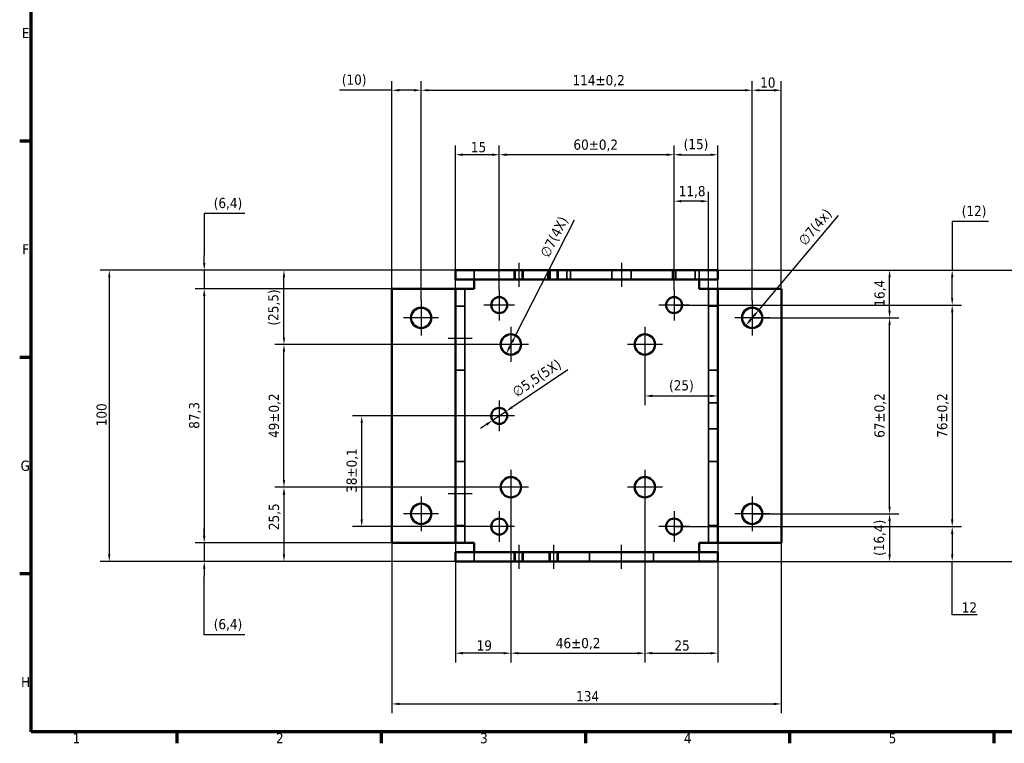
# Model space of a CAD drawing. Header units: millimetres. Extents: x 0 to 841, y 0 to 594.
# Tile 1 of 4: x 16 to 354, y 16 to 264. Entities that reach past the tile are written whole.
import ezdxf

# ---------------------------------------------------------------- set-up
doc = ezdxf.new("R2010")
doc.units = ezdxf.units.MM
for name, color, linetype, lineweight in [('Borda (ISO)', 7, 'Continuous', 70), ('Dimensão (ISO)', 7, 'Continuous', 25), ('Linha de centro (ISO)', 7, 'Continuous', 25), ('Marca de centro (ISO)', 7, 'Continuous', 25), ('Oculto (ISO)', 7, 'Continuous', 35), ('Visível (ISO)', 7, 'Continuous', 50)]:
    doc.layers.add(name, color=color, linetype=linetype, lineweight=lineweight)
doc.styles.add('Texto da nota (ISO)', font='tahoma.ttf')
doc.dimstyles.new('Padrão (ISO)', dxfattribs={"dimtxt": 3.5, "dimasz": 2.5, "dimexe": 3.175, "dimexo": 0, "dimgap": 0.762, "dimtad": 1, "dimrnd": 1e-08, "dimzin": 0, "dimtxsty": 'Texto da nota (ISO)', "dimcen": 0.09, "dimdle": 10, "dimclrd": 256, "dimclre": 256, "dimclrt": 256, "dimazin": 0, "dimtfac": 1.001486, "dimtmove": 0, "dimatfit": 3, "dimfxl": 1, "dimtolj": 1, "dimtzin": 0, "dimlwd": -1, "dimlwe": -1, "dimarcsym": 0})

# ---------------------------------------------------------------- blocks, each defined once
blk = doc.blocks.new('Bordas Borda padrão')
at = {"layer": 'Borda (ISO)'}
for p, q in [((20, 222.75), (16.1, 222.75)), ((20, 148.5), (16.1, 148.5)), ((20, 74.25), (16.1, 74.25)), ((70.08, 20), (70.08, 16.1)), ((140.17, 20), (140.17, 16.1)), ((210.25, 20), (210.25, 16.1)), ((280.33, 20), (280.33, 16.1)), ((350.42, 20), (350.42, 16.1))]:
    blk.add_line(p, q, dxfattribs=at)
at = {"layer": 'Borda (ISO)', "flags": 128}
blk.add_lwpolyline([(20, 20), (20, 574), (821, 574), (821, 20), (20, 20)], dxfattribs=at)
at = {"layer": 'Borda (ISO)', "char_height": 3.5, "attachment_point": 7, "style": 'Texto da nota (ISO)'}
for s, insert in [('E', (16.85, 258.13)), ('F', (16.94, 183.88)), ('G', (16.4, 109.56)), ('H', (16.57, 35.38)), ('1', (34.25, 16.1)), ('2', (104.06, 16.1)), ('3', (174.12, 16.03)), ('4', (244.07, 16.1)), ('5', (314.35, 16.03))]:
    blk.add_mtext(s, dxfattribs=dict(at, insert=insert))
blk = doc.blocks.new('*D14')
at = {"layer": 'Defpoints', "color": 0, "transparency": 16777216}
for p in [(143.88, 240.25), (143.88, 172.12), (153.88, 168.12)]:
    blk.add_point(p, dxfattribs=at)
at = {"layer": 'Dimensão (ISO)', "transparency": 16777216}
for p, q in [((143.88, 172.12), (143.88, 243.42)), ((153.88, 168.12), (153.88, 243.42)), ((143.88, 240.25), (125.89, 240.25)), ((151.38, 240.25), (146.38, 240.25))]:
    blk.add_line(p, q, dxfattribs=at)
for points in [[(146.38, 240.67), (146.38, 239.83), (143.88, 240.25)], [(151.38, 240.67), (151.38, 239.83), (153.88, 240.25)]]:
    blk.add_solid(points, dxfattribs=at)
at = {"layer": 'Dimensão (ISO)', "transparency": 16777216, "insert": (126.65, 245.64), "char_height": 3.5, "attachment_point": 1, "style": 'Texto da nota (ISO)'}
blk.add_mtext('\\A1;(10)', dxfattribs=at)
blk = doc.blocks.new('*D15')
at = {"layer": 'Defpoints', "color": 0, "transparency": 16777216}
for p in [(267.51, 240.25), (153.88, 168.12), (267.51, 168.12)]:
    blk.add_point(p, dxfattribs=at)
at = {"layer": 'Dimensão (ISO)', "transparency": 16777216}
for p, q in [((153.88, 168.12), (153.88, 243.42)), ((267.51, 168.12), (267.51, 243.42)), ((156.38, 240.25), (265.01, 240.25))]:
    blk.add_line(p, q, dxfattribs=at)
for points in [[(156.38, 240.67), (156.38, 239.83), (153.88, 240.25)], [(265.01, 240.67), (265.01, 239.83), (267.51, 240.25)]]:
    blk.add_solid(points, dxfattribs=at)
at = {"layer": 'Dimensão (ISO)', "transparency": 16777216, "insert": (205.84, 245.46), "char_height": 3.5, "attachment_point": 1, "style": 'Texto da nota (ISO)'}
blk.add_mtext('\\A1;114{\\H3.5052;±0,2}', dxfattribs=at)
blk = doc.blocks.new('*D16')
at = {"layer": 'Defpoints', "color": 0, "transparency": 16777216}
for p in [(277.51, 240.25), (277.51, 172.12), (267.51, 168.12)]:
    blk.add_point(p, dxfattribs=at)
at = {"layer": 'Dimensão (ISO)', "transparency": 16777216}
for p, q in [((267.51, 168.12), (267.51, 243.42)), ((277.51, 172.12), (277.51, 243.42)), ((270.01, 240.25), (275.01, 240.25))]:
    blk.add_line(p, q, dxfattribs=at)
for points in [[(270.01, 240.67), (270.01, 239.83), (267.51, 240.25)], [(275.01, 240.67), (275.01, 239.83), (277.51, 240.25)]]:
    blk.add_solid(points, dxfattribs=at)
at = {"layer": 'Dimensão (ISO)', "transparency": 16777216, "insert": (270.25, 244.65), "char_height": 3.5, "attachment_point": 1, "style": 'Texto da nota (ISO)'}
blk.add_mtext('\\A1;10', dxfattribs=at)
blk = doc.blocks.new('*D17')
at = {"layer": 'Defpoints', "color": 0, "transparency": 16777216}
for p in [(255.7, 178.49), (255.7, 78.49), (367.7, 78.49)]:
    blk.add_point(p, dxfattribs=at)
at = {"layer": 'Dimensão (ISO)', "transparency": 16777216}
for p, q in [((255.7, 178.49), (370.87, 178.49)), ((367.7, 175.99), (367.7, 80.99)), ((255.7, 78.49), (370.87, 78.49))]:
    blk.add_line(p, q, dxfattribs=at)
for points in [[(367.28, 175.99), (368.11, 175.99), (367.7, 178.49)], [(367.28, 80.99), (368.11, 80.99), (367.7, 78.49)]]:
    blk.add_solid(points, dxfattribs=at)
at = {"layer": 'Dimensão (ISO)', "transparency": 16777216, "insert": (363.29, 124.91), "char_height": 3.5, "attachment_point": 1, "rotation": 90, "style": 'Texto da nota (ISO)'}
blk.add_mtext('\\A1;100', dxfattribs=at)
blk = doc.blocks.new('*D18')
at = {"layer": 'Defpoints', "color": 0, "transparency": 16777216}
for p in [(165.7, 178.49), (79.44, 172.12), (143.88, 172.12)]:
    blk.add_point(p, dxfattribs=at)
at = {"layer": 'Dimensão (ISO)', "transparency": 16777216}
for p, q in [((93.36, 197.92), (79.44, 197.92)), ((79.44, 197.92), (79.44, 183.49)), ((79.44, 180.99), (79.44, 183.49)), ((165.7, 178.49), (76.27, 178.49)), ((79.44, 178.49), (79.44, 172.12)), ((143.88, 172.12), (76.27, 172.12)), ((79.44, 169.62), (79.44, 167.12))]:
    blk.add_line(p, q, dxfattribs=at)
for points in [[(79.02, 180.99), (79.86, 180.99), (79.44, 178.49)], [(79.02, 169.62), (79.86, 169.62), (79.44, 172.12)]]:
    blk.add_solid(points, dxfattribs=at)
at = {"layer": 'Dimensão (ISO)', "transparency": 16777216, "insert": (82.7, 203.3), "char_height": 3.5, "attachment_point": 1, "style": 'Texto da nota (ISO)'}
blk.add_mtext('\\A1;(6,4)', dxfattribs=at)
blk = doc.blocks.new('*D19')
at = {"layer": 'Defpoints', "color": 0, "transparency": 16777216}
for p in [(143.88, 172.12), (79.44, 84.86), (143.88, 84.86)]:
    blk.add_point(p, dxfattribs=at)
at = {"layer": 'Dimensão (ISO)', "transparency": 16777216}
for p, q in [((143.88, 172.12), (76.27, 172.12)), ((79.44, 169.62), (79.44, 87.36)), ((143.88, 84.86), (76.27, 84.86))]:
    blk.add_line(p, q, dxfattribs=at)
for points in [[(79.02, 169.62), (79.86, 169.62), (79.44, 172.12)], [(79.02, 87.36), (79.86, 87.36), (79.44, 84.86)]]:
    blk.add_solid(points, dxfattribs=at)
at = {"layer": 'Dimensão (ISO)', "transparency": 16777216, "insert": (74.23, 124.05), "char_height": 3.5, "attachment_point": 1, "rotation": 90, "style": 'Texto da nota (ISO)'}
blk.add_mtext('\\A1;87,3', dxfattribs=at)
blk = doc.blocks.new('*D20')
at = {"layer": 'Defpoints', "color": 0, "transparency": 16777216}
for p in [(143.88, 84.86), (79.44, 78.49), (165.7, 78.49)]:
    blk.add_point(p, dxfattribs=at)
at = {"layer": 'Dimensão (ISO)', "transparency": 16777216}
for p, q in [((79.44, 87.36), (79.44, 89.86)), ((143.88, 84.86), (76.27, 84.86)), ((79.44, 84.86), (79.44, 78.49)), ((165.7, 78.49), (76.27, 78.49)), ((79.44, 75.99), (79.44, 73.49)), ((79.44, 53.38), (79.44, 73.49)), ((93.36, 53.38), (79.44, 53.38))]:
    blk.add_line(p, q, dxfattribs=at)
for points in [[(79.02, 87.36), (79.86, 87.36), (79.44, 84.86)], [(79.02, 75.99), (79.86, 75.99), (79.44, 78.49)]]:
    blk.add_solid(points, dxfattribs=at)
at = {"layer": 'Dimensão (ISO)', "transparency": 16777216, "insert": (82.7, 58.76), "char_height": 3.5, "attachment_point": 1, "style": 'Texto da nota (ISO)'}
blk.add_mtext('\\A1;(6,4)', dxfattribs=at)
blk = doc.blocks.new('*D21')
at = {"layer": 'Defpoints', "color": 0, "transparency": 16777216}
for p in [(267.51, 94.86), (255.7, 78.49), (314.66, 78.49)]:
    blk.add_point(p, dxfattribs=at)
at = {"layer": 'Dimensão (ISO)', "transparency": 16777216}
for p, q in [((267.51, 94.86), (317.84, 94.86)), ((314.66, 92.36), (314.66, 80.99)), ((255.7, 78.49), (317.84, 78.49))]:
    blk.add_line(p, q, dxfattribs=at)
for points in [[(314.25, 92.36), (315.08, 92.36), (314.66, 94.86)], [(314.25, 80.99), (315.08, 80.99), (314.66, 78.49)]]:
    blk.add_solid(points, dxfattribs=at)
at = {"layer": 'Dimensão (ISO)', "transparency": 16777216, "insert": (309.28, 80.42), "char_height": 3.5, "attachment_point": 1, "rotation": 90, "style": 'Texto da nota (ISO)'}
blk.add_mtext('\\A1;(16,4)', dxfattribs=at)
blk = doc.blocks.new('*D22')
at = {"layer": 'Defpoints', "color": 0, "transparency": 16777216}
for p in [(267.51, 162.12), (314.66, 162.12), (267.51, 94.86)]:
    blk.add_point(p, dxfattribs=at)
at = {"layer": 'Dimensão (ISO)', "transparency": 16777216}
for p, q in [((267.51, 162.12), (317.84, 162.12)), ((314.66, 97.36), (314.66, 159.62)), ((267.51, 94.86), (317.84, 94.86))]:
    blk.add_line(p, q, dxfattribs=at)
for points in [[(314.25, 159.62), (315.08, 159.62), (314.66, 162.12)], [(314.25, 97.36), (315.08, 97.36), (314.66, 94.86)]]:
    blk.add_solid(points, dxfattribs=at)
at = {"layer": 'Dimensão (ISO)', "transparency": 16777216, "insert": (309.45, 120.96), "char_height": 3.5, "attachment_point": 1, "rotation": 90, "style": 'Texto da nota (ISO)'}
blk.add_mtext('\\A1;67{\\H3.5052;±0,2}', dxfattribs=at)
blk = doc.blocks.new('*D23')
at = {"layer": 'Defpoints', "color": 0, "transparency": 16777216}
for p in [(255.7, 178.49), (314.66, 178.49), (267.51, 162.12)]:
    blk.add_point(p, dxfattribs=at)
at = {"layer": 'Dimensão (ISO)', "transparency": 16777216}
for p, q in [((255.7, 178.49), (317.84, 178.49)), ((314.66, 164.62), (314.66, 175.99)), ((267.51, 162.12), (317.84, 162.12))]:
    blk.add_line(p, q, dxfattribs=at)
for points in [[(314.25, 175.99), (315.08, 175.99), (314.66, 178.49)], [(314.25, 164.62), (315.08, 164.62), (314.66, 162.12)]]:
    blk.add_solid(points, dxfattribs=at)
at = {"layer": 'Dimensão (ISO)', "transparency": 16777216, "insert": (309.47, 165.96), "char_height": 3.5, "attachment_point": 1, "rotation": 90, "style": 'Texto da nota (ISO)'}
blk.add_mtext('\\A1;16,4', dxfattribs=at)
blk = doc.blocks.new('*D24')
at = {"layer": 'Defpoints', "color": 0, "transparency": 16777216}
for p in [(269.76, 164.8), (265.26, 159.45)]:
    blk.add_point(p, dxfattribs=at)
at = {"layer": 'Dimensão (ISO)', "transparency": 16777216}
for p, q in [((269.76, 164.8), (297.09, 197.26)), ((266.87, 161.36), (268.15, 162.89))]:
    blk.add_line(p, q, dxfattribs=at)
for points in [[(267.84, 163.16), (268.47, 162.62), (269.76, 164.8)], [(266.55, 161.63), (267.19, 161.09), (265.26, 159.45)]]:
    blk.add_solid(points, dxfattribs=at)
at = {"layer": 'Dimensão (ISO)', "transparency": 16777216, "insert": (283.03, 188.92), "char_height": 3.5, "attachment_point": 1, "rotation": 49.9096, "style": 'Texto da nota (ISO)'}
blk.add_mtext('\\A1;\\fTahoma|b0|i0;\\H3.5000;∅7(4x)', dxfattribs=at)
blk = doc.blocks.new('*D25')
at = {"layer": 'Defpoints', "color": 0, "transparency": 16777216}
for p in [(184.7, 97.99), (165.7, 84.86), (165.7, 47.03)]:
    blk.add_point(p, dxfattribs=at)
at = {"layer": 'Dimensão (ISO)', "transparency": 16777216}
for p, q in [((184.7, 97.99), (184.7, 43.86)), ((165.7, 84.86), (165.7, 43.86)), ((182.2, 47.03), (168.2, 47.03))]:
    blk.add_line(p, q, dxfattribs=at)
for points in [[(168.2, 47.45), (168.2, 46.62), (165.7, 47.03)], [(182.2, 47.45), (182.2, 46.62), (184.7, 47.03)]]:
    blk.add_solid(points, dxfattribs=at)
at = {"layer": 'Dimensão (ISO)', "transparency": 16777216, "insert": (172.93, 51.44), "char_height": 3.5, "attachment_point": 1, "style": 'Texto da nota (ISO)'}
blk.add_mtext('\\A1;19', dxfattribs=at)
blk = doc.blocks.new('*D26')
at = {"layer": 'Defpoints', "color": 0, "transparency": 16777216}
for p in [(184.7, 97.99), (230.7, 97.99), (230.7, 47.03)]:
    blk.add_point(p, dxfattribs=at)
at = {"layer": 'Dimensão (ISO)', "transparency": 16777216}
for p, q in [((184.7, 97.99), (184.7, 43.86)), ((230.7, 97.99), (230.7, 43.86)), ((187.2, 47.03), (228.2, 47.03))]:
    blk.add_line(p, q, dxfattribs=at)
for points in [[(187.2, 47.45), (187.2, 46.62), (184.7, 47.03)], [(228.2, 47.45), (228.2, 46.62), (230.7, 47.03)]]:
    blk.add_solid(points, dxfattribs=at)
at = {"layer": 'Dimensão (ISO)', "transparency": 16777216, "insert": (200.11, 52.25), "char_height": 3.5, "attachment_point": 1, "style": 'Texto da nota (ISO)'}
blk.add_mtext('\\A1;46{\\H3.5052;±0,2}', dxfattribs=at)
blk = doc.blocks.new('*D27')
at = {"layer": 'Defpoints', "color": 0, "transparency": 16777216}
for p in [(230.7, 97.99), (255.7, 84.86), (255.7, 47.03)]:
    blk.add_point(p, dxfattribs=at)
at = {"layer": 'Dimensão (ISO)', "transparency": 16777216}
for p, q in [((230.7, 97.99), (230.7, 43.86)), ((255.7, 84.86), (255.7, 43.86)), ((233.2, 47.03), (253.2, 47.03))]:
    blk.add_line(p, q, dxfattribs=at)
for points in [[(233.2, 47.45), (233.2, 46.62), (230.7, 47.03)], [(253.2, 47.45), (253.2, 46.62), (255.7, 47.03)]]:
    blk.add_solid(points, dxfattribs=at)
at = {"layer": 'Dimensão (ISO)', "transparency": 16777216, "insert": (240.82, 51.44), "char_height": 3.5, "attachment_point": 1, "style": 'Texto da nota (ISO)'}
blk.add_mtext('\\A1;25', dxfattribs=at)
blk = doc.blocks.new('*D28')
at = {"layer": 'Defpoints', "color": 0, "transparency": 16777216}
for p in [(184.7, 103.99), (106.8, 78.49), (165.7, 78.49)]:
    blk.add_point(p, dxfattribs=at)
at = {"layer": 'Dimensão (ISO)', "transparency": 16777216}
for p, q in [((184.7, 103.99), (103.63, 103.99)), ((106.8, 101.49), (106.8, 80.99)), ((165.7, 78.49), (103.63, 78.49))]:
    blk.add_line(p, q, dxfattribs=at)
for points in [[(106.39, 101.49), (107.22, 101.49), (106.8, 103.99)], [(106.39, 80.99), (107.22, 80.99), (106.8, 78.49)]]:
    blk.add_solid(points, dxfattribs=at)
at = {"layer": 'Dimensão (ISO)', "transparency": 16777216, "insert": (101.6, 89.27), "char_height": 3.5, "attachment_point": 1, "rotation": 90, "style": 'Texto da nota (ISO)'}
blk.add_mtext('\\A1;25,5', dxfattribs=at)
blk = doc.blocks.new('*D29')
at = {"layer": 'Defpoints', "color": 0, "transparency": 16777216}
for p in [(106.8, 152.99), (184.7, 152.99), (184.7, 103.99)]:
    blk.add_point(p, dxfattribs=at)
at = {"layer": 'Dimensão (ISO)', "transparency": 16777216}
for p, q in [((184.7, 152.99), (103.63, 152.99)), ((106.8, 106.49), (106.8, 150.49)), ((184.7, 103.99), (103.63, 103.99))]:
    blk.add_line(p, q, dxfattribs=at)
for points in [[(106.39, 150.49), (107.22, 150.49), (106.8, 152.99)], [(106.39, 106.49), (107.22, 106.49), (106.8, 103.99)]]:
    blk.add_solid(points, dxfattribs=at)
at = {"layer": 'Dimensão (ISO)', "transparency": 16777216, "insert": (101.59, 120.9), "char_height": 3.5, "attachment_point": 1, "rotation": 90, "style": 'Texto da nota (ISO)'}
blk.add_mtext('\\A1;49{\\H3.5052;±0,2}', dxfattribs=at)
blk = doc.blocks.new('*D30')
at = {"layer": 'Defpoints', "color": 0, "transparency": 16777216}
for p in [(106.8, 178.49), (165.7, 178.49), (184.7, 152.99)]:
    blk.add_point(p, dxfattribs=at)
at = {"layer": 'Dimensão (ISO)', "transparency": 16777216}
for p, q in [((165.7, 178.49), (103.63, 178.49)), ((106.8, 155.49), (106.8, 175.99)), ((184.7, 152.99), (103.63, 152.99))]:
    blk.add_line(p, q, dxfattribs=at)
for points in [[(106.39, 175.99), (107.22, 175.99), (106.8, 178.49)], [(106.39, 155.49), (107.22, 155.49), (106.8, 152.99)]]:
    blk.add_solid(points, dxfattribs=at)
at = {"layer": 'Dimensão (ISO)', "transparency": 16777216, "insert": (101.41, 159.48), "char_height": 3.5, "attachment_point": 1, "rotation": 90, "style": 'Texto da nota (ISO)'}
blk.add_mtext('\\A1;(25,5)', dxfattribs=at)
blk = doc.blocks.new('*D32')
at = {"layer": 'Defpoints', "color": 0, "transparency": 16777216}
for p in [(240.7, 202.17), (240.7, 171.74), (252.51, 172.12)]:
    blk.add_point(p, dxfattribs=at)
at = {"layer": 'Dimensão (ISO)', "transparency": 16777216}
for p, q in [((240.7, 171.74), (240.7, 205.34)), ((252.51, 172.12), (252.51, 205.34)), ((250.01, 202.17), (243.2, 202.17))]:
    blk.add_line(p, q, dxfattribs=at)
for points in [[(243.2, 202.58), (243.2, 201.75), (240.7, 202.17)], [(250.01, 202.58), (250.01, 201.75), (252.51, 202.17)]]:
    blk.add_solid(points, dxfattribs=at)
at = {"layer": 'Dimensão (ISO)', "transparency": 16777216, "insert": (242.29, 207.38), "char_height": 3.5, "attachment_point": 1, "style": 'Texto da nota (ISO)'}
blk.add_mtext('\\A1;11,8', dxfattribs=at)
blk = doc.blocks.new('*D33')
at = {"layer": 'Defpoints', "color": 0, "transparency": 16777216}
for p in [(180.7, 218.12), (180.7, 171.74), (240.7, 171.74)]:
    blk.add_point(p, dxfattribs=at)
at = {"layer": 'Dimensão (ISO)', "transparency": 16777216}
for p, q in [((180.7, 171.74), (180.7, 221.3)), ((240.7, 171.74), (240.7, 221.3)), ((238.2, 218.12), (183.2, 218.12))]:
    blk.add_line(p, q, dxfattribs=at)
for points in [[(183.2, 218.54), (183.2, 217.71), (180.7, 218.12)], [(238.2, 218.54), (238.2, 217.71), (240.7, 218.12)]]:
    blk.add_solid(points, dxfattribs=at)
at = {"layer": 'Dimensão (ISO)', "transparency": 16777216, "insert": (206.15, 223.33), "char_height": 3.5, "attachment_point": 1, "style": 'Texto da nota (ISO)'}
blk.add_mtext('\\A1;60{\\H3.5052;±0,2}', dxfattribs=at)
blk = doc.blocks.new('*D34')
at = {"layer": 'Defpoints', "color": 0, "transparency": 16777216}
for p in [(165.7, 218.12), (165.7, 172.12), (180.7, 171.74)]:
    blk.add_point(p, dxfattribs=at)
at = {"layer": 'Dimensão (ISO)', "transparency": 16777216}
for p, q in [((165.7, 172.12), (165.7, 221.3)), ((180.7, 171.74), (180.7, 221.3)), ((178.2, 218.12), (168.2, 218.12))]:
    blk.add_line(p, q, dxfattribs=at)
for points in [[(168.2, 218.54), (168.2, 217.71), (165.7, 218.12)], [(178.2, 218.54), (178.2, 217.71), (180.7, 218.12)]]:
    blk.add_solid(points, dxfattribs=at)
at = {"layer": 'Dimensão (ISO)', "transparency": 16777216, "insert": (170.96, 222.47), "char_height": 3.5, "attachment_point": 1, "style": 'Texto da nota (ISO)'}
blk.add_mtext('\\A1;15', dxfattribs=at)
blk = doc.blocks.new('*D35')
at = {"layer": 'Defpoints', "color": 0, "transparency": 16777216}
for p in [(255.7, 218.12), (240.7, 171.74), (255.7, 172.12)]:
    blk.add_point(p, dxfattribs=at)
at = {"layer": 'Dimensão (ISO)', "transparency": 16777216}
for p, q in [((240.7, 171.74), (240.7, 221.3)), ((255.7, 172.12), (255.7, 221.3)), ((243.2, 218.12), (253.2, 218.12))]:
    blk.add_line(p, q, dxfattribs=at)
for points in [[(243.2, 218.54), (243.2, 217.71), (240.7, 218.12)], [(253.2, 218.54), (253.2, 217.71), (255.7, 218.12)]]:
    blk.add_solid(points, dxfattribs=at)
at = {"layer": 'Dimensão (ISO)', "transparency": 16777216, "insert": (243.98, 223.51), "char_height": 3.5, "attachment_point": 1, "style": 'Texto da nota (ISO)'}
blk.add_mtext('\\A1;(15)', dxfattribs=at)
blk = doc.blocks.new('*D36')
at = {"layer": 'Defpoints', "color": 0, "transparency": 16777216}
for p in [(255.7, 178.49), (336.16, 178.49), (240.7, 166.49)]:
    blk.add_point(p, dxfattribs=at)
at = {"layer": 'Dimensão (ISO)', "transparency": 16777216}
for p, q in [((348.62, 195.19), (336.16, 195.19)), ((336.16, 195.19), (336.16, 178.49)), ((255.7, 178.49), (339.34, 178.49)), ((336.16, 168.99), (336.16, 175.99)), ((240.7, 166.49), (339.34, 166.49))]:
    blk.add_line(p, q, dxfattribs=at)
for points in [[(335.75, 175.99), (336.58, 175.99), (336.16, 178.49)], [(335.75, 168.99), (336.58, 168.99), (336.16, 166.49)]]:
    blk.add_solid(points, dxfattribs=at)
at = {"layer": 'Dimensão (ISO)', "transparency": 16777216, "insert": (339.42, 200.57), "char_height": 3.5, "attachment_point": 1, "style": 'Texto da nota (ISO)'}
blk.add_mtext('\\A1;(12)', dxfattribs=at)
blk = doc.blocks.new('*D37')
at = {"layer": 'Defpoints', "color": 0, "transparency": 16777216}
for p in [(240.7, 166.49), (245.95, 90.49), (336.16, 90.49)]:
    blk.add_point(p, dxfattribs=at)
at = {"layer": 'Dimensão (ISO)', "transparency": 16777216}
for p, q in [((240.7, 166.49), (339.34, 166.49)), ((336.16, 163.99), (336.16, 92.99)), ((245.95, 90.49), (339.34, 90.49))]:
    blk.add_line(p, q, dxfattribs=at)
for points in [[(335.75, 163.99), (336.58, 163.99), (336.16, 166.49)], [(335.75, 92.99), (336.58, 92.99), (336.16, 90.49)]]:
    blk.add_solid(points, dxfattribs=at)
at = {"layer": 'Dimensão (ISO)', "transparency": 16777216, "insert": (330.95, 120.97), "char_height": 3.5, "attachment_point": 1, "rotation": 90, "style": 'Texto da nota (ISO)'}
blk.add_mtext('\\A1;76{\\H3.5052;±0,2}', dxfattribs=at)
blk = doc.blocks.new('*D38')
at = {"layer": 'Defpoints', "color": 0, "transparency": 16777216}
for p in [(240.7, 90.49), (255.7, 78.49), (336.16, 78.49)]:
    blk.add_point(p, dxfattribs=at)
at = {"layer": 'Dimensão (ISO)', "transparency": 16777216}
for p, q in [((240.7, 90.49), (339.34, 90.49)), ((336.16, 87.99), (336.16, 80.99)), ((255.7, 78.49), (339.34, 78.49)), ((336.16, 60.14), (336.16, 78.49)), ((344.7, 60.14), (336.16, 60.14))]:
    blk.add_line(p, q, dxfattribs=at)
for points in [[(335.75, 87.99), (336.58, 87.99), (336.16, 90.49)], [(335.75, 80.99), (336.58, 80.99), (336.16, 78.49)]]:
    blk.add_solid(points, dxfattribs=at)
at = {"layer": 'Dimensão (ISO)', "transparency": 16777216, "insert": (339.42, 64.47), "char_height": 3.5, "attachment_point": 1, "style": 'Texto da nota (ISO)'}
blk.add_mtext('\\A1;12', dxfattribs=at)
blk = doc.blocks.new('*D57')
at = {"layer": 'Defpoints', "color": 0, "transparency": 16777216}
for p in [(165.7, 178.49), (46.85, 78.49), (165.7, 78.49)]:
    blk.add_point(p, dxfattribs=at)
at = {"layer": 'Dimensão (ISO)', "transparency": 16777216}
for p, q in [((165.7, 178.49), (43.67, 178.49)), ((46.85, 175.99), (46.85, 80.99)), ((165.7, 78.49), (43.67, 78.49))]:
    blk.add_line(p, q, dxfattribs=at)
for points in [[(46.43, 175.99), (47.26, 175.99), (46.85, 178.49)], [(46.43, 80.99), (47.26, 80.99), (46.85, 78.49)]]:
    blk.add_solid(points, dxfattribs=at)
at = {"layer": 'Dimensão (ISO)', "transparency": 16777216, "insert": (42.44, 124.91), "char_height": 3.5, "attachment_point": 1, "rotation": 90, "style": 'Texto da nota (ISO)'}
blk.add_mtext('\\A1;100', dxfattribs=at)
blk = doc.blocks.new('*D63')
at = {"layer": 'Defpoints', "color": 0, "transparency": 16777216}
for p in [(143.88, 84.86), (277.51, 84.86), (277.51, 29.61)]:
    blk.add_point(p, dxfattribs=at)
at = {"layer": 'Dimensão (ISO)', "transparency": 16777216}
for p, q in [((143.88, 84.86), (143.88, 26.44)), ((277.51, 84.86), (277.51, 26.44)), ((146.38, 29.61), (275.01, 29.61))]:
    blk.add_line(p, q, dxfattribs=at)
for points in [[(146.38, 30.03), (146.38, 29.2), (143.88, 29.61)], [(275.01, 30.03), (275.01, 29.2), (277.51, 29.61)]]:
    blk.add_solid(points, dxfattribs=at)
at = {"layer": 'Dimensão (ISO)', "transparency": 16777216, "insert": (207.08, 34.02), "char_height": 3.5, "attachment_point": 1, "style": 'Texto da nota (ISO)'}
blk.add_mtext('\\A1;134', dxfattribs=at)
blk = doc.blocks.new('*D71')
at = {"layer": 'Defpoints', "color": 0, "transparency": 16777216}
for p in [(230.7, 146.99), (255.7, 135.33), (255.7, 135.33)]:
    blk.add_point(p, dxfattribs=at)
at = {"layer": 'Dimensão (ISO)', "transparency": 16777216}
for p, q in [((230.7, 146.99), (230.7, 132.16)), ((233.2, 135.33), (253.2, 135.33))]:
    blk.add_line(p, q, dxfattribs=at)
for points in [[(233.2, 135.75), (233.2, 134.92), (230.7, 135.33)], [(253.2, 135.75), (253.2, 134.92), (255.7, 135.33)]]:
    blk.add_solid(points, dxfattribs=at)
at = {"layer": 'Dimensão (ISO)', "transparency": 16777216, "insert": (238.98, 140.72), "char_height": 3.5, "attachment_point": 1, "style": 'Texto da nota (ISO)'}
blk.add_mtext('\\A1;(25)', dxfattribs=at)
blk = doc.blocks.new('*D72')
at = {"layer": 'Defpoints', "color": 0, "transparency": 16777216}
for p in [(186.29, 156.11), (183.11, 149.88)]:
    blk.add_point(p, dxfattribs=at)
at = {"layer": 'Dimensão (ISO)', "transparency": 16777216}
for p, q in [((186.29, 156.11), (206.51, 195.77)), ((184.24, 152.1), (185.15, 153.88))]:
    blk.add_line(p, q, dxfattribs=at)
for points in [[(184.78, 154.07), (185.52, 153.69), (186.29, 156.11)], [(183.87, 152.29), (184.61, 151.91), (183.11, 149.88)]]:
    blk.add_solid(points, dxfattribs=at)
at = {"layer": 'Dimensão (ISO)', "transparency": 16777216, "insert": (194.51, 184.09), "char_height": 3.5, "attachment_point": 1, "rotation": 62.9782, "style": 'Texto da nota (ISO)'}
blk.add_mtext('\\A1;\\fTahoma|b0|i0;\\H3.5000;∅7(4X)', dxfattribs=at)
blk = doc.blocks.new('*D73')
at = {"layer": 'Defpoints', "color": 0, "transparency": 16777216}
for p in [(182.98, 130.03), (178.42, 126.96)]:
    blk.add_point(p, dxfattribs=at)
at = {"layer": 'Dimensão (ISO)', "transparency": 16777216}
for p, q in [((185.05, 131.43), (204.28, 144.41)), ((178.42, 126.96), (182.98, 130.03)), ((176.34, 125.56), (174.27, 124.16))]:
    blk.add_line(p, q, dxfattribs=at)
for points in [[(184.81, 131.78), (185.28, 131.08), (182.98, 130.03)], [(176.11, 125.9), (176.58, 125.21), (178.42, 126.96)]]:
    blk.add_solid(points, dxfattribs=at)
at = {"layer": 'Dimensão (ISO)', "transparency": 16777216, "insert": (184.74, 137.72), "char_height": 3.5, "attachment_point": 1, "rotation": 34.0125, "style": 'Texto da nota (ISO)'}
blk.add_mtext('\\A1;\\fTahoma|b0|i0;\\H3.5000;∅5,5(5X)', dxfattribs=at)
blk = doc.blocks.new('*D78')
at = {"layer": 'Defpoints', "color": 0, "transparency": 16777216}
for p in [(133.49, 128.49), (180.7, 128.49), (175.45, 90.49)]:
    blk.add_point(p, dxfattribs=at)
at = {"layer": 'Dimensão (ISO)', "transparency": 16777216}
for p, q in [((180.7, 128.49), (130.32, 128.49)), ((133.49, 92.99), (133.49, 125.99)), ((175.45, 90.49), (130.32, 90.49))]:
    blk.add_line(p, q, dxfattribs=at)
for points in [[(133.08, 125.99), (133.91, 125.99), (133.49, 128.49)], [(133.08, 92.99), (133.91, 92.99), (133.49, 90.49)]]:
    blk.add_solid(points, dxfattribs=at)
at = {"layer": 'Dimensão (ISO)', "transparency": 16777216, "insert": (128.28, 102.06), "char_height": 3.5, "attachment_point": 1, "rotation": 90, "style": 'Texto da nota (ISO)'}
blk.add_mtext('\\A1;38{\\H3.5052;±0,1}', dxfattribs=at)

msp = doc.modelspace()

# ---------------------------------------------------------------- linework, layer by layer
at = {"layer": 'Linha de centro (ISO)', "linetype": 'Continuous'}
for p, q in [((187.369, 180.993), (187.369, 172.808)), ((222.632, 180.993), (222.632, 172.808)), ((163.196, 155.12), (171.381, 155.12)), ((163.196, 101.86), (171.381, 101.86)), ((187.369, 84.178), (187.369, 75.993)), ((199.369, 84.178), (199.369, 75.993)), ((222.632, 75.993), (222.632, 84.178))]:
    msp.add_line(p, q, dxfattribs=at)
at = {"layer": 'Marca de centro (ISO)', "linetype": 'Continuous'}
for p, q in [((180.696, 171.743), (180.696, 161.243)), ((240.696, 171.743), (240.696, 161.243)), ((153.881, 168.123), (153.881, 156.123)), ((185.946, 166.493), (175.446, 166.493)), ((245.946, 166.493), (235.446, 166.493)), ((267.511, 168.123), (267.511, 156.123)), ((159.881, 162.123), (147.881, 162.123)), ((184.696, 158.993), (184.696, 146.993)), ((230.696, 158.993), (230.696, 146.993)), ((273.511, 162.123), (261.511, 162.123)), ((190.696, 152.993), (178.696, 152.993)), ((236.696, 152.993), (224.696, 152.993)), ((180.696, 133.743), (180.696, 123.243)), ((185.946, 128.493), (175.446, 128.493)), ((184.696, 109.993), (184.696, 97.993)), ((230.696, 109.993), (230.696, 97.993)), ((190.696, 103.993), (178.696, 103.993)), ((236.696, 103.993), (224.696, 103.993)), ((153.881, 100.863), (153.881, 88.863)), ((267.511, 100.863), (267.511, 88.863)), ((159.881, 94.863), (147.881, 94.863)), ((180.696, 95.743), (180.696, 85.243)), ((240.696, 95.743), (240.696, 85.243)), ((273.511, 94.863), (261.511, 94.863)), ((185.946, 90.493), (175.446, 90.493)), ((245.946, 90.493), (235.446, 90.493))]:
    msp.add_line(p, q, dxfattribs=at)
at = {"layer": 'Oculto (ISO)'}
for p, q in [((172.066, 178.493), (172.066, 175.308)), ((185.869, 178.493), (185.869, 175.308)), ((186.139, 178.493), (186.139, 175.308)), ((188.598, 178.493), (188.598, 175.308)), ((188.869, 175.308), (188.869, 178.493)), ((197.335, 178.493), (197.335, 175.308)), ((197.869, 178.493), (197.869, 175.308)), ((198.139, 178.493), (198.139, 175.308)), ((200.598, 178.493), (200.598, 175.308)), ((200.869, 175.308), (200.869, 178.493)), ((203.935, 178.493), (203.935, 175.308)), ((205.132, 178.493), (205.132, 175.308)), ((219.332, 178.493), (219.332, 175.308)), ((225.932, 178.493), (225.932, 175.308)), ((240.132, 178.493), (240.132, 175.308)), ((241.329, 178.493), (241.329, 175.308)), ((247.929, 178.493), (247.929, 175.308)), ((249.326, 178.493), (249.326, 175.308)), ((168.881, 172.123), (168.881, 84.863)), ((252.511, 84.863), (252.511, 172.123)), ((165.696, 166.12), (168.881, 166.12)), ((255.696, 166.12), (252.511, 166.12)), ((165.696, 144.12), (168.881, 144.12)), ((255.696, 144.12), (252.511, 144.12)), ((255.696, 132.99), (252.511, 132.99)), ((255.696, 123.99), (252.511, 123.99)), ((165.696, 112.86), (168.881, 112.86)), ((255.696, 112.86), (252.511, 112.86)), ((165.696, 90.86), (168.881, 90.86)), ((255.696, 90.86), (252.511, 90.86)), ((172.066, 78.493), (172.066, 81.678)), ((185.869, 81.678), (185.869, 78.493)), ((186.139, 81.678), (186.139, 78.493)), ((188.598, 81.678), (188.598, 78.493)), ((188.869, 78.493), (188.869, 81.678)), ((197.869, 81.678), (197.869, 78.493)), ((198.139, 81.678), (198.139, 78.493)), ((200.598, 81.678), (200.598, 78.493)), ((200.869, 78.493), (200.869, 81.678)), ((211.632, 78.493), (211.632, 81.678)), ((233.632, 78.493), (233.632, 81.678)), ((249.326, 78.493), (249.326, 81.678))]:
    msp.add_line(p, q, dxfattribs=at)
at = {"layer": 'Visível (ISO)'}
for p, q in [((165.696, 175.308), (165.696, 178.493)), ((255.696, 178.493), (165.696, 178.493)), ((255.696, 175.308), (255.696, 178.493)), ((255.696, 175.308), (165.696, 175.308)), ((172.066, 175.308), (172.066, 172.123)), ((249.326, 172.123), (249.326, 175.308)), ((143.881, 172.123), (162.511, 172.123)), ((143.881, 172.123), (143.881, 84.863)), ((162.511, 172.123), (165.696, 172.123)), ((165.696, 84.863), (165.696, 172.123)), ((172.066, 172.123), (165.696, 172.123)), ((255.696, 172.123), (249.326, 172.123)), ((258.881, 172.123), (255.696, 172.123)), ((255.696, 172.123), (255.696, 84.863)), ((277.511, 172.123), (258.881, 172.123)), ((277.511, 84.863), (277.511, 172.123)), ((143.881, 84.863), (162.511, 84.863)), ((162.511, 84.863), (165.696, 84.863)), ((165.696, 84.863), (172.066, 84.863)), ((172.066, 84.863), (172.066, 81.678)), ((249.326, 84.863), (255.696, 84.863)), ((249.326, 81.678), (249.326, 84.863)), ((258.881, 84.863), (255.696, 84.863)), ((277.511, 84.863), (258.881, 84.863)), ((165.696, 81.678), (255.696, 81.678)), ((165.696, 81.678), (165.696, 78.493)), ((255.696, 81.678), (255.696, 78.493)), ((165.696, 78.493), (255.696, 78.493))]:
    msp.add_line(p, q, dxfattribs=at)
for centre, radius in [((180.696, 166.493), 2.75), ((240.696, 166.493), 2.75), ((153.881, 162.123), 3.5), ((267.511, 162.123), 3.5), ((184.696, 152.993), 3.5), ((230.696, 152.993), 3.5), ((180.696, 128.493), 2.75), ((184.696, 103.993), 3.5), ((230.696, 103.993), 3.5), ((153.881, 94.863), 3.5), ((267.511, 94.863), 3.5), ((180.696, 90.493), 2.75), ((240.696, 90.493), 2.75)]:
    msp.add_circle(centre, radius, dxfattribs=at)

# ---------------------------------------------------------------- block references
msp.add_blockref('Bordas Borda padrão', (0, 0))

# ---------------------------------------------------------------- dimensions: what is measured, and where the dimension line sits
at = {"layer": 'Dimensão (ISO)'}
for base, p1, p2, angle, override, picture, middle in [((143.881, 240.249), (153.881, 168.123), (143.881, 172.123), 180, {"dimgap": 0.762, "dimdec": 0, "dimtol": 0, "dimlim": 0, "dimtp": 0, "dimtm": 0, "dimtdec": 2, "dimtofl": 0, "dimatfit": 2}, '*D14', (130.871, 240.249)), ((255.696, 218.123), (240.696, 171.743), (255.696, 172.123), 180, {"dimgap": 0.762, "dimdec": 0, "dimtol": 0, "dimlim": 0, "dimtp": 0, "dimtm": 0, "dimtdec": 2, "dimtofl": 0, "dimatfit": 1}, '*D35', (248.196, 218.123)), ((79.441, 172.123), (165.696, 178.493), (143.881, 172.123), 90, {"dimgap": 0.762, "dimtih": 1, "dimtoh": 1, "dimdec": 1, "dimtol": 0, "dimlim": 0, "dimtp": 0, "dimtm": 0, "dimtdec": 2, "dimtofl": 1, "dimtmove": 1, "dimatfit": 1}, '*D18', (79.836, 197.915)), ((336.162, 178.493), (240.696, 166.493), (255.696, 178.493), 90, {"dimgap": 0.762, "dimtih": 1, "dimtoh": 1, "dimdec": 0, "dimtol": 0, "dimlim": 0, "dimtp": 0, "dimtm": 0, "dimtdec": 2, "dimtofl": 0, "dimtmove": 1, "dimatfit": 2}, '*D36', (336.558, 195.186)), ((106.802, 178.493), (184.696, 152.993), (165.696, 178.493), 90, {"dimgap": 0.762, "dimdec": 1, "dimtol": 0, "dimlim": 0, "dimtp": 0, "dimtm": 0, "dimtdec": 2, "dimtofl": 0, "dimatfit": 1}, '*D30', (106.802, 165.743)), ((255.696, 135.332), (230.696, 146.993), (255.696, 135.332), 180, {"dimgap": 0.762, "dimdec": 0, "dimse2": 1, "dimtol": 0, "dimlim": 0, "dimtp": 0, "dimtm": 0, "dimtdec": 2, "dimtofl": 0, "dimatfit": 1}, '*D71', (243.196, 135.332)), ((314.663, 78.493), (267.511, 94.863), (255.696, 78.493), 90, {"dimgap": 0.762, "dimdec": 1, "dimtol": 0, "dimlim": 0, "dimtp": 0, "dimtm": 0, "dimtdec": 2, "dimtofl": 0, "dimatfit": 1}, '*D21', (314.663, 86.678)), ((79.441, 78.493), (143.881, 84.863), (165.696, 78.493), 270, {"dimgap": 0.762, "dimtih": 1, "dimtoh": 1, "dimdec": 1, "dimtol": 0, "dimlim": 0, "dimtp": 0, "dimtm": 0, "dimtdec": 2, "dimtofl": 1, "dimtmove": 1, "dimatfit": 1}, '*D20', (79.935, 53.377))]:
    dim = msp.add_linear_dim(base=base, p1=p1, p2=p2, angle=angle, text='(<>)', dimstyle='Padrão (ISO)', override=override, dxfattribs=at)
    dim.commit()
    dim.dimension.update_dxf_attribs({"geometry": picture, "text_midpoint": middle, "dimtype": 160})
for base, p1, p2, angle, override, picture, middle in [((267.511, 240.249), (153.881, 168.123), (267.511, 168.123), 180, {"dimgap": 0.762, "dimdec": 0, "dimtol": 1, "dimlim": 0, "dimtp": 0.2, "dimtm": 0.2, "dimtdec": 1, "dimtofl": 0, "dimatfit": 1}, '*D15', (214.529, 240.249)), ((277.511, 240.249), (267.511, 168.123), (277.511, 172.123), 180, {"dimgap": 0.762, "dimdec": 0, "dimtol": 0, "dimlim": 0, "dimtp": 0, "dimtm": 0, "dimtdec": 2, "dimtofl": 0, "dimatfit": 1}, '*D16', (272.511, 240.249)), ((180.696, 218.123), (240.696, 171.743), (180.696, 171.743), 180, {"dimgap": 0.762, "dimdec": 0, "dimtol": 1, "dimlim": 0, "dimtp": 0.2, "dimtm": 0.2, "dimtdec": 1, "dimtofl": 0, "dimatfit": 1}, '*D33', (213.689, 218.123)), ((46.845, 78.493), (165.696, 178.493), (165.696, 78.493), 90, {"dimgap": 0.762, "dimdec": 0, "dimtol": 0, "dimlim": 0, "dimtp": 0, "dimtm": 0, "dimtdec": 2, "dimtofl": 0, "dimatfit": 1}, '*D57', (46.845, 128.493)), ((367.696, 78.493), (255.696, 178.493), (255.696, 78.493), 90, {"dimgap": 0.762, "dimdec": 0, "dimtol": 0, "dimlim": 0, "dimtp": 0, "dimtm": 0, "dimtdec": 2, "dimtofl": 0, "dimatfit": 1}, '*D17', (367.696, 128.493)), ((314.663, 178.493), (267.511, 162.123), (255.696, 178.493), 90, {"dimgap": 0.762, "dimdec": 1, "dimtol": 0, "dimlim": 0, "dimtp": 0, "dimtm": 0, "dimtdec": 2, "dimtofl": 0, "dimatfit": 1}, '*D23', (314.663, 170.308)), ((79.441, 84.863), (143.881, 172.123), (143.881, 84.863), 270, {"dimgap": 0.762, "dimdec": 1, "dimtol": 0, "dimlim": 0, "dimtp": 0, "dimtm": 0, "dimtdec": 2, "dimtofl": 0, "dimatfit": 1}, '*D19', (79.441, 128.493)), ((336.162, 90.493), (240.696, 166.493), (245.946, 90.493), 90, {"dimgap": 0.762, "dimdec": 0, "dimtol": 1, "dimlim": 0, "dimtp": 0.2, "dimtm": 0.2, "dimtdec": 1, "dimtofl": 0, "dimatfit": 1}, '*D37', (336.162, 128.493)), ((314.663, 162.123), (267.511, 94.863), (267.511, 162.123), 90, {"dimgap": 0.762, "dimdec": 0, "dimtol": 1, "dimlim": 0, "dimtp": 0.2, "dimtm": 0.2, "dimtdec": 1, "dimtofl": 0, "dimatfit": 1}, '*D22', (314.663, 128.493)), ((106.802, 152.993), (184.696, 103.993), (184.696, 152.993), 90, {"dimgap": 0.762, "dimdec": 0, "dimtol": 1, "dimlim": 0, "dimtp": 0.2, "dimtm": 0.2, "dimtdec": 1, "dimtofl": 0, "dimatfit": 1}, '*D29', (106.802, 128.493)), ((133.493, 128.493), (175.446, 90.493), (180.696, 128.493), 90, {"dimgap": 0.762, "dimdec": 0, "dimtol": 1, "dimlim": 0, "dimtp": 0.1, "dimtm": 0.1, "dimtdec": 1, "dimtofl": 0, "dimatfit": 1}, '*D78', (133.493, 109.493)), ((106.802, 78.493), (184.696, 103.993), (165.696, 78.493), 270, {"dimgap": 0.762, "dimdec": 1, "dimtol": 0, "dimlim": 0, "dimtp": 0, "dimtm": 0, "dimtdec": 2, "dimtofl": 0, "dimatfit": 1}, '*D28', (106.802, 93.685)), ((230.696, 47.035), (184.696, 97.993), (230.696, 97.993), 180, {"dimgap": 0.762, "dimdec": 0, "dimtol": 1, "dimlim": 0, "dimtp": 0.2, "dimtm": 0.2, "dimtdec": 1, "dimtofl": 0, "dimatfit": 1}, '*D26', (207.696, 47.035)), ((255.696, 47.035), (230.696, 97.993), (255.696, 84.863), 180, {"dimgap": 0.762, "dimdec": 0, "dimtol": 0, "dimlim": 0, "dimtp": 0, "dimtm": 0, "dimtdec": 2, "dimtofl": 0, "dimatfit": 1}, '*D27', (243.196, 47.035)), ((336.162, 78.493), (240.696, 90.493), (255.696, 78.493), 270, {"dimgap": 0.762, "dimtih": 1, "dimtoh": 1, "dimdec": 0, "dimtol": 0, "dimlim": 0, "dimtp": 0, "dimtm": 0, "dimtdec": 2, "dimtofl": 0, "dimtmove": 1, "dimatfit": 2}, '*D38', (336.587, 60.139)), ((277.511, 29.614), (143.881, 84.863), (277.511, 84.863), 180, {"dimgap": 0.762, "dimdec": 0, "dimtol": 0, "dimlim": 0, "dimtp": 0, "dimtm": 0, "dimtdec": 2, "dimtofl": 0, "dimatfit": 1}, '*D63', (210.696, 29.614))]:
    dim = msp.add_linear_dim(base=base, p1=p1, p2=p2, angle=angle, dimstyle='Padrão (ISO)', override=override, dxfattribs=at)
    dim.commit()
    dim.dimension.update_dxf_attribs({"geometry": picture, "text_midpoint": middle, "dimtype": 160})
for base, p1, p2, override, picture, middle in [((165.696, 218.123), (180.696, 171.743), (165.696, 172.123), {"dimgap": 0.762, "dimdec": 0, "dimtol": 0, "dimlim": 0, "dimtp": 0, "dimtm": 0, "dimtdec": 2, "dimtofl": 0, "dimatfit": 1}, '*D34', (173.196, 218.123)), ((240.696, 202.168), (252.511, 172.123), (240.696, 171.743), {"dimgap": 0.762, "dimdec": 1, "dimtol": 0, "dimlim": 0, "dimtp": 0, "dimtm": 0, "dimtdec": 2, "dimtofl": 0, "dimatfit": 1}, '*D32', (246.603, 202.168)), ((165.696, 47.035), (184.696, 97.993), (165.696, 84.863), {"dimgap": 0.762, "dimdec": 0, "dimtol": 0, "dimlim": 0, "dimtp": 0, "dimtm": 0, "dimtdec": 2, "dimtofl": 0, "dimatfit": 1}, '*D25', (175.196, 47.035))]:
    dim = msp.add_linear_dim(base=base, p1=p1, p2=p2, dimstyle='Padrão (ISO)', override=override, dxfattribs=at)
    dim.commit()
    dim.dimension.update_dxf_attribs({"geometry": picture, "text_midpoint": middle, "dimtype": 160})
for p1, p2, text, override, picture, middle in [((265.257, 159.446), (269.765, 164.801), '\\fTahoma|b0|i0;\\H3.5000;<>(4x)', {"dimgap": 0.762, "dimdec": 0, "dimlfac": 1, "dimtol": 0, "dimlim": 0, "dimtp": 0, "dimtm": 0, "dimtdec": 2, "dimatfit": 2}, '*D24', (291.873, 191.064)), ((183.106, 149.875), (186.286, 156.111), '\\fTahoma|b0|i0;\\H3.5000;<>(4X)', {"dimgap": 0.762, "dimdec": 0, "dimlfac": 1, "dimtol": 0, "dimlim": 0, "dimtp": 0, "dimtm": 0, "dimtdec": 2, "dimatfit": 2}, '*D72', (202.736, 188.366)), ((178.416, 126.955), (182.975, 130.032), '\\fTahoma|b0|i0;\\H3.5000;<>(5X)', {"dimgap": 0.762, "dimdec": 1, "dimlfac": 1, "dimtol": 0, "dimlim": 0, "dimtp": 0, "dimtm": 0, "dimtdec": 2, "dimatfit": 2}, '*D73', (195.698, 138.617))]:
    dim = msp.add_diameter_dim_2p(p1=p1, p2=p2, text=text, dimstyle='Padrão (ISO)', override=override, dxfattribs=at)
    dim.commit()
    dim.dimension.update_dxf_attribs({"geometry": picture, "text_midpoint": middle, "dimtype": 163})

doc.saveas('drawing.dxf')
